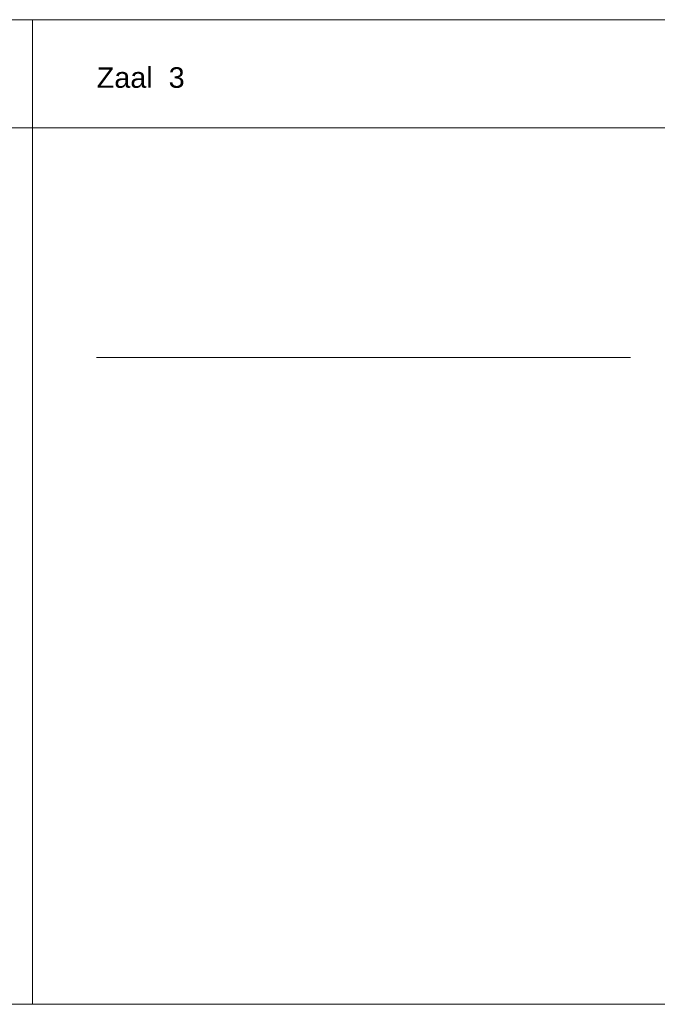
# Model space of a CAD drawing. Header units: millimetres. Extents: x 0 to 331873, y -101826 to 236919.
# Tile 44 of 57: x 183118 to 203250, y 148186 to 179271. Entities that reach past the tile are written whole.
import ezdxf

# ---------------------------------------------------------------- set-up
doc = ezdxf.new("R2010")
doc.units = ezdxf.units.MM
doc.header["$LTSCALE"] = 10
doc.layers.add('^ 0-Staal-txt', color=7, linetype='Continuous', lineweight=0)
doc.layers.add('Layer1', color=252, linetype='Continuous', lineweight=0)
doc.styles.add('Arial', font='arial.ttf')

msp = doc.modelspace()

# ---------------------------------------------------------------- linework, layer by layer
at = {"layer": '^ 0-Staal-txt', "lineweight": 0}
msp.add_lwpolyline([(185542.7, 168602.63), (202400.27, 168602.63)], dxfattribs=at)
at = {"layer": 'Layer1'}
for points in [[(183517.75, 175859.59), (162568.08, 175859.59), (162568.08, 179270.94), (183517.75, 179270.94)], [(204178.14, 175859.59), (183517.75, 175859.59), (183517.75, 179270.94), (204178.14, 179270.94)]]:
    msp.add_lwpolyline(points, close=True, dxfattribs=at)
for points in [[(183517.75, 148186.28), (183517.75, 175859.59)], [(122396.35, 148186.28), (331872.66, 148186.28)]]:
    msp.add_lwpolyline(points, dxfattribs=at)

# ---------------------------------------------------------------- texts
at = {"layer": '^ 0-Staal-txt', "lineweight": 0, "style": 'Arial'}
msp.add_text('Zaal  3', height=650, dxfattribs=at).set_placement((185550.82, 177120.33))

doc.saveas('drawing.dxf')
